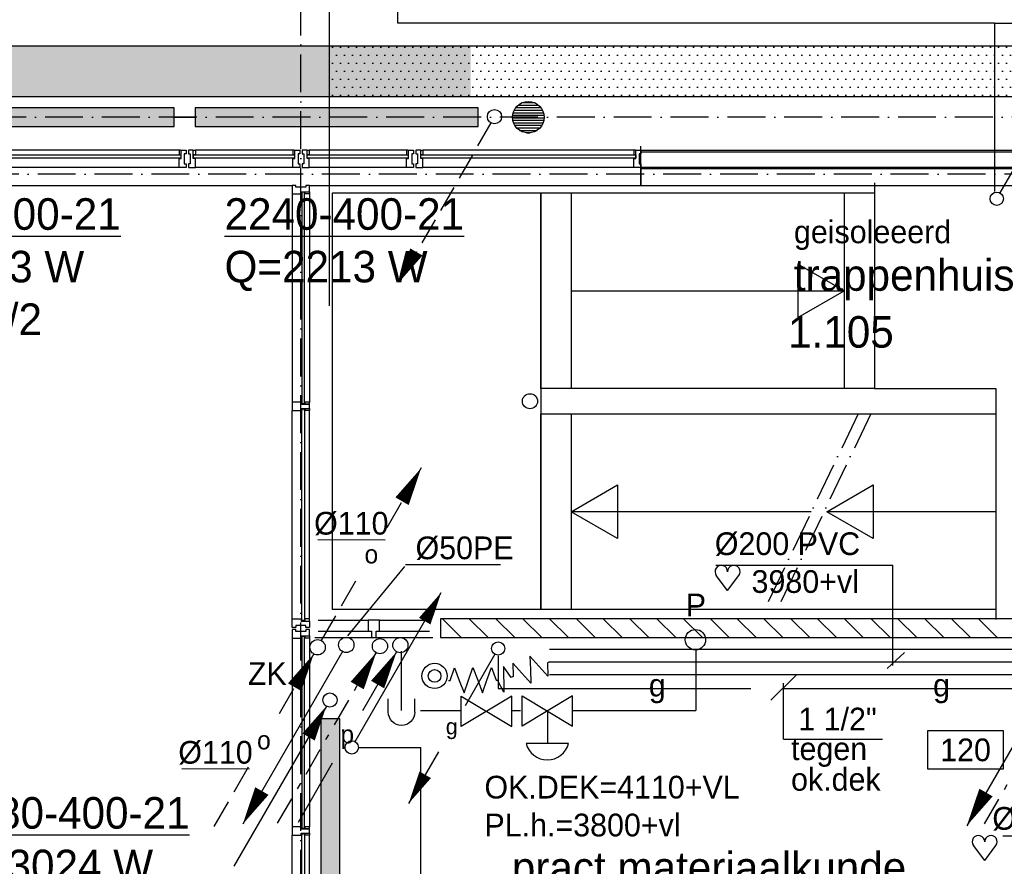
# Model space of a CAD drawing. Extents: x -41378 to 114803, y -24080 to 82188.
# Tile 48 of 137: x -2635 to 5158, y 39143 to 45850. Entities that reach past the tile are written whole.
import ezdxf
from ezdxf.enums import TextEntityAlignment as Align

# ---------------------------------------------------------------- set-up
doc = ezdxf.new("R2010")
doc.units = 0
doc.header["$LTSCALE"] = 50
for name, pattern in [('2322000', [45, 40, -5]), ('2322107', [2000, 1000, 1000]), ('2322134', [45, 40, -5]), ('CENTER2', [11.25, 7.5, -1.25, 1.25, -1.25]), ('CENTER4', [5, 3.125, -0.625, 0.625, -0.625]), ('DASHDOT', [9, 6, -1.5, 0, -1.5]), ('LURETOUR', [6, 4, -2])]:
    doc.linetypes.add(name, pattern=pattern)
doc.layers.get('0').update_dxf_attribs({"linetype": 'CONTINUOUS'})
for name, color, linetype in [('AL$2----_STEMPEL', 7, 'CONTINUOUS'), ('AL$7----_STRAMIEN', 1, 'DASHDOT'), ('AL21----_BUITENWAND', 4, 'CONTINUOUS'), ('AL22----_BINNENWAND', 7, 'CONTINUOUS'), ('AL24----_TRAPPEN', 7, 'CONTINUOUS'), ('AL28----_KONSTRUKTIE', 3, 'CONTINUOUS'), ('AL31----_BUITENKOZ', 7, 'CONTINUOUS'), ('AL32----_BINNENKOZ', 7, 'CONTINUOUS'), ('ALXAA---_GEWBETON', 12, 'CONTINUOUS'), ('ALXAB---_PREFABBETON', 1, 'CONTINUOUS'), ('ALXOU---_GLAS', 7, 'CONTINUOUS'), ('BOUW', 8, 'CONTINUOUS'), ('KABELGGOOT1', 8, 'CONTINUOUS'), ('WI561---', 1, 'CONTINUOUS'), ('WL$1----', 3, 'CONTINUOUS'), ('WL5233--', 4, 'CONTINUOUS'), ('WL524---', 4, 'CONTINUOUS'), ('WL531---', 4, 'CONTINUOUS'), ('WL541---', 4, 'CONTINUOUS'), ('WL561---', 4, 'CONTINUOUS'), ('WL561---_AANVOER', 4, 'CONTINUOUS'), ('WL561---_RETOUR', 4, 'CONTINUOUS'), ('WL570---', 3, 'CONTINUOUS'), ('WL570---_HARTLIJN', 7, 'CONTINUOUS'), ('WL570---_RETOUR', 3, 'CONTINUOUS'), ('WM541---', 1, 'CONTINUOUS'), ('WM570---', 1, 'CONTINUOUS')]:
    doc.layers.add(name, color=color, linetype=linetype)
doc.layers.get('0').freeze()
doc.styles.add('BURO-018', font='BUROFONT.shx', dxfattribs={"height": 90})
doc.styles.add('BURO-025', font='BUROFONT.shx', dxfattribs={"height": 250})
pattern_1 = [(0, (0, 200000), (31.75, 63.5), [0, -63.5])]

# ---------------------------------------------------------------- blocks, each defined once
blk = doc.blocks.new('2322401')
at = {"color": 0, "linetype": 'CONTINUOUS'}
for p, q in [((-0.5, 0.5, 1), (-0.5, 0.5)), ((-0.5, 0.5, 1), (-0.5, -0.5, 1)), ((0.5, 0.5, 1), (-0.5, 0.5, 1)), ((0.5, 0.5), (-0.5, 0.5)), ((-0.5, 0.5), (-0.5, -0.5)), ((0.5, 0.5, 1), (0.5, 0.5)), ((0.5, -0.5, 1), (0.5, 0.5, 1)), ((0.5, -0.5), (0.5, 0.5)), ((-0.5, -0.5, 1), (-0.5, -0.5)), ((-0.5, -0.5, 1), (0.5, -0.5, 1)), ((-0.5, -0.5), (0.5, -0.5)), ((0.5, -0.5, 1), (0.5, -0.5))]:
    blk.add_line(p, q, dxfattribs=at)
blk = doc.blocks.new('CVHATCH1')
at = {"color": 0, "linetype": 'CONTINUOUS'}
blk.add_solid([(-0.5, -0.5), (0.5, -0.5), (-0.5, 0.5), (0.5, 0.5)], dxfattribs=at)
blk = doc.blocks.new('LDV2121')
at = {"color": 0, "linetype": 'CONTINUOUS'}
blk.add_line((-0.25, -0.433), (-6.75, -11.691), dxfattribs=at)
blk.add_lwpolyline([(-6.75, -11.691, 0, 1, 0), (-5.5, -9.526, 1, 1, 0)], format="xyseb", dxfattribs=at)
blk.add_circle((0, 0), 0.5, dxfattribs=at)
blk = doc.blocks.new('LDV2108')
at = {"color": 0, "linetype": 'CONTINUOUS'}
for p, q in [((-0.25, -0.433), (-1.187, -2.057)), ((-1.562, -2.706), (-2.5, -4.33)), ((-2.875, -4.98), (-3.812, -6.603)), ((-4.187, -7.253), (-5.125, -8.877)), ((-5.5, -9.526), (-6.437, -11.15))]:
    blk.add_line(p, q, dxfattribs=at)
blk.add_lwpolyline([(-6.75, -11.691, 0, 1, 0), (-5.5, -9.526, 1, 1, 0)], format="xyseb", dxfattribs=at)
blk.add_circle((0, 0), 0.5, dxfattribs=at)
blk = doc.blocks.new('LDV4109')
at = {"color": 0, "linetype": 'CONTINUOUS'}
for p, q in [((-1.125, -1.949), (-0.25, -0.433)), ((-1.688, -2.923), (-1.5, -2.598)), ((-3, -5.196), (-2.063, -3.572)), ((-3.563, -6.17), (-3.375, -5.846)), ((-4.875, -8.444), (-3.938, -6.82)), ((-5.438, -9.418), (-5.25, -9.093)), ((-6.75, -11.691), (-5.813, -10.068))]:
    blk.add_line(p, q, dxfattribs=at)
blk.add_lwpolyline([(-0.25, -0.433, 0, 1, 0), (-1.5, -2.598, 1, 1, 0)], format="xyseb", dxfattribs=at)
blk.add_circle((0, 0), 0.5, dxfattribs=at)
blk = doc.blocks.new('LU-ORND')
at = {"color": 0, "linetype": 'CONTINUOUS'}
for p, q in [((-3, 1.5), (-3, -1.5)), ((3, 1.5), (-3, 1.5)), ((3, -1.5), (3, 1.5)), ((-3, -1.5), (3, -1.5))]:
    blk.add_line(p, q, dxfattribs=at)
blk = doc.blocks.new('*U91', base_point=(5641, 40045.5))
at = {"layer": 'WM570---', "linetype": 'CONTINUOUS'}
for p, q in [((5740.7, 40145.2), (5541.3, 39945.8)), ((5641, 39383), (5641, 40145.5)), ((5641, 39383), (5034.5, 39383))]:
    blk.add_line(p, q, dxfattribs=at)
at = {"layer": 'WM570---', "linetype": 'CONTINUOUS', "style": 'BURO-018'}
blk.add_text('%%c125', height=180, dxfattribs=at).set_placement((5541, 39433), align=Align.RIGHT)
blk = doc.blocks.new('LU-ORNAM-C8C810')
at = {"color": 0, "linetype": 'CONTINUOUS'}
for radius in [100, 50]:
    blk.add_circle((0, 0), radius, dxfattribs=at)
at = {"color": 0, "linetype": 'CONTINUOUS', "style": 'BURO-018', "flags": 1}
for tag, p in [('LU_ID', (0, 0)), ('LU_DEBIET', (0, -3)), ('LU_FABR', (0, -6)), ('LU_ARTNR', (0, -9))]:
    blk.add_attdef(tag, p, '', height=1.8, dxfattribs=at)
blk = doc.blocks.new('LDV1123')
at = {"color": 0, "linetype": 'CONTINUOUS'}
for p, q in [((6.75, 11.691), (5.812, 10.068)), ((5.437, 9.418), (4.5, 7.794)), ((1.562, 2.706), (2.5, 4.33)), ((0.25, 0.433), (1.187, 2.057))]:
    blk.add_line(p, q, dxfattribs=at)
blk.add_lwpolyline([(6.75, 11.691, 0, 1, 0), (5.5, 9.526, 1, 1, 0)], format="xyseb", dxfattribs=at)
blk.add_circle((0, 0), 0.5, dxfattribs=at)
at = {"color": 0, "linetype": 'CONTINUOUS', "style": 'BURO-018'}
blk.add_attdef('LD_TEXT1', text='', height=1.8, dxfattribs=at).set_placement((3.5, 6.062), align=Align.MIDDLE)
blk = doc.blocks.new('LDV4123')
at = {"color": 0, "linetype": 'CONTINUOUS'}
for p, q in [((-0.25, -0.433), (-1.187, -2.057)), ((-1.562, -2.706), (-2.5, -4.33)), ((-5.437, -9.418), (-4.5, -7.794)), ((-6.75, -11.691), (-5.812, -10.068))]:
    blk.add_line(p, q, dxfattribs=at)
blk.add_lwpolyline([(-0.25, -0.433, 0, 1, 0), (-1.5, -2.598, 1, 1, 0)], format="xyseb", dxfattribs=at)
blk.add_circle((0, 0), 0.5, dxfattribs=at)
at = {"color": 0, "linetype": 'CONTINUOUS', "style": 'BURO-018'}
blk.add_attdef('LD_TEXT1', text='', height=1.8, dxfattribs=at).set_placement((-3.5, -6.062), align=Align.MIDDLE)
blk = doc.blocks.new('LDV1107')
at = {"color": 0, "linetype": 'CONTINUOUS'}
blk.add_line((0.25, 0.433), (6.75, 11.691), dxfattribs=at)
blk.add_lwpolyline([(6.75, 11.691, 0, 1, 0), (5.5, 9.526, 1, 1, 0)], format="xyseb", dxfattribs=at)
blk.add_circle((0, 0), 0.5, dxfattribs=at)
blk = doc.blocks.new('LDV2')
at = {"color": 0, "linetype": 'CONTINUOUS'}
for p, q in [((-0.25, -0.433), (-2.5, -4.33)), ((-4.5, -7.794), (-6.75, -11.691))]:
    blk.add_line(p, q, dxfattribs=at)
blk.add_lwpolyline([(-6.75, -11.691, 0, 1, 0), (-5.5, -9.526, 1, 1, 0)], format="xyseb", dxfattribs=at)
blk.add_circle((0, 0), 0.5, dxfattribs=at)
at = {"color": 0, "linetype": 'CONTINUOUS', "style": 'BURO-018'}
blk.add_attdef('LD_TEXT1', text='', height=1.8, dxfattribs=at).set_placement((-3.5, -6.062), align=Align.MIDDLE)
blk = doc.blocks.new('LU-1D-K-C8')
at = {"color": 0, "linetype": 'CONTINUOUS'}
for p, q in [((-0.5, 100), (0.5, 100)), ((-0.5, -100), (0.5, -100))]:
    blk.add_line(p, q, dxfattribs=at)
at = {"layer": 'WL570---_HARTLIJN', "linetype": 'CENTER2'}
blk.add_line((-0.5, 0), (0.5, 0), dxfattribs=at)
blk = doc.blocks.new('LU-1D-BF--1-C81512C')
at = {"color": 0, "linetype": 'CONTINUOUS'}
for p, q in [((-32.1, -101.4), (42.9, 87.7)), ((42.9, 87.7), (51.9, -19.9)), ((-55.6, 0), (-32.1, -101.4))]:
    blk.add_line(p, q, dxfattribs=at)
blk = doc.blocks.new('LU-1D-F-C8148')
at = {"color": 0, "linetype": 'CONTINUOUS'}
for p, q in [((-145.6, 0), (-109.2, 100)), ((-109.2, 100), (-72.8, 0)), ((0, 0), (36.4, 100)), ((36.4, 100), (72.8, 0)), ((-164.2, 0), (-145.6, 0)), ((-72.8, 0), (-36.4, -100)), ((-36.4, -100), (0, 0)), ((72.8, 0), (109.2, -100)), ((109.2, -100), (145.6, 0)), ((145.6, 0), (164.2, 0))]:
    blk.add_line(p, q, dxfattribs=at)
blk = doc.blocks.new('LU-1D-F-C8183')
at = {"color": 0, "linetype": 'CONTINUOUS'}
for p, q in [((-182, 0), (-145.6, 100)), ((-145.6, 100), (-109.2, 0)), ((-36.4, 0), (0, 100)), ((0, 100), (36.4, 0)), ((109.2, 0), (145.6, 100)), ((145.6, 100), (182, 0)), ((-193.8, 0), (-182, 0)), ((-109.2, 0), (-72.8, -100)), ((-72.8, -100), (-36.4, 0)), ((36.4, 0), (72.8, -100)), ((72.8, -100), (109.2, 0)), ((182, 0), (193.8, 0))]:
    blk.add_line(p, q, dxfattribs=at)
blk = doc.blocks.new('3048301')
at = {"color": 0, "linetype": 'CONTINUOUS'}
for p, q in [((-2.5, 1.5), (2.5, -1.5)), ((-2.5, -1.5), (-2.5, 1.5)), ((2.5, 1.5), (-2.5, -1.5)), ((2.5, -1.5), (2.5, 1.5))]:
    blk.add_line(p, q, dxfattribs=at)
at = {"color": 0, "linetype": 'CONTINUOUS', "style": 'BURO-018', "flags": 1}
blk.add_attdef('CV_MATCODE', (0, 0), '', height=1.8, dxfattribs=at)
blk = doc.blocks.new('LDS')
at = {"color": 0, "linetype": 'CONTINUOUS'}
for p, q in [((0, 1), (1, 1)), ((0, -1), (1, -1))]:
    blk.add_line(p, q, dxfattribs=at)
blk.add_arc((0, 0), 1, 90, 270, dxfattribs=at)
blk = doc.blocks.new('LDV4')
at = {"color": 0, "linetype": 'CONTINUOUS'}
for p, q in [((-0.25, -0.433), (-2.5, -4.33)), ((-4.5, -7.794), (-6.75, -11.691))]:
    blk.add_line(p, q, dxfattribs=at)
blk.add_lwpolyline([(-0.25, -0.433, 0, 1, 0), (-1.5, -2.598, 1, 1, 0)], format="xyseb", dxfattribs=at)
blk.add_circle((0, 0), 0.5, dxfattribs=at)
at = {"color": 0, "linetype": 'CONTINUOUS', "style": 'BURO-018'}
blk.add_attdef('LD_TEXT1', text='', height=1.8, dxfattribs=at).set_placement((-3.5, -6.062), align=Align.MIDDLE)
blk = doc.blocks.new('CVRINFO2')
at = {"color": 0, "linetype": 'CONTINUOUS', "style": 'BURO-025'}
for tag, p in [('CV_TEXT125', (0, 0)), ('CV_TEXT225', (0, -4.167)), ('CV_TEXT325', (0, -8.333)), ('CV_TEXT425', (0, -12.5))]:
    blk.add_attdef(tag, p, '', height=2.5, dxfattribs=at)
blk = doc.blocks.new('LDV4107')
at = {"color": 0, "linetype": 'CONTINUOUS'}
blk.add_line((-0.25, -0.433), (-6.75, -11.691), dxfattribs=at)
blk.add_lwpolyline([(-0.25, -0.433, 0, 1, 0), (-1.5, -2.598, 1, 1, 0)], format="xyseb", dxfattribs=at)
blk.add_circle((0, 0), 0.5, dxfattribs=at)
blk = doc.blocks.new('HART')
at = {"color": 1}
for q in [(-39.7, 52.4), (39.7, 52.4)]:
    blk.add_line((0, 0), q, dxfattribs=at)
for centre, start, end in [((-22.1, 65.7), 0, 217.1867), ((22.1, 65.7), 322.8133, 180)]:
    blk.add_arc(centre, 22.1, start, end, dxfattribs=at)
blk = doc.blocks.new('2322134-8')
at = {"layer": 'WM541---', "color": 0, "linetype": '2322134', "style": 'BURO-018'}
for p in [(2411.7, 40551), (4661.7, 40551)]:
    blk.add_text('g', height=180, rotation=360, dxfattribs=at).set_placement(p, align=Align.MIDDLE)

msp = doc.modelspace()

# ---------------------------------------------------------------- hatches: boundary and pattern name
at = {"layer": 'KABELGGOOT1'}
h = msp.add_hatch(dxfattribs=at)
h.set_pattern_fill('DOTS', color=256, scale=40, style=0)
h.set_pattern_definition([(0, (1120.74, 200000), (31.75, 63.5), [0, -63.5])])
h.paths.add_polyline_path([(-9598.9, 46603.8), (-9998.9, 46603.8), (-9998.9, 45715), (-10073.9, 45640), (-17507.6, 45640), (-17507.6, 45240), (934.5, 45240), (934.5, 45640), (-9523.9, 45640), (-9598.9, 45718.3)])
h = msp.add_hatch(dxfattribs=at)
h.set_pattern_fill('DOTS', color=256, scale=40, style=0)
h.set_pattern_definition(pattern_1)
h.paths.add_polyline_path([(-186.2, 45640), (-186.2, 45240), (3474.6, 45240), (3474.6, 45640)])
h = msp.add_hatch(dxfattribs=at)
h.set_pattern_fill('DOTS', color=256, scale=40, style=0)
h.set_pattern_definition(pattern_1)
h.paths.add_polyline_path([(6174.3, 45640), (3474.6, 45640), (3474.6, 45240), (6174.3, 45240)])

# ---------------------------------------------------------------- linework, layer by layer
at = {"layer": 'AL$2----_STEMPEL', "color": 8}
for p, q in [((-449.5, 42820.3), (-479, 42820.3)), ((-479, 42820.3), (-479, 42753.3)), ((-407, 42820.3), (-449.5, 42820.3)), ((-407, 42803.3), (-407, 42820.3)), ((-378, 42803.3), (-407, 42803.3)), ((-340, 42803.3), (-378, 42803.3)), ((-340, 42770.3), (-340, 42803.3)), ((-479, 42753.3), (-407, 42753.3)), ((-407, 42753.3), (-407, 42770.3)), ((-407, 42770.3), (-340, 42770.3)), ((-449.5, 39456.3), (-479, 39456.3)), ((-479, 39456.3), (-479, 39389.3)), ((-407, 39456.3), (-449.5, 39456.3)), ((-407, 39439.3), (-407, 39456.3)), ((-378, 39439.3), (-407, 39439.3)), ((-340, 39439.3), (-378, 39439.3)), ((-340, 39406.3), (-340, 39439.3)), ((-479, 39389.3), (-407, 39389.3)), ((-407, 39389.3), (-407, 39406.3)), ((-407, 39406.3), (-340, 39406.3))]:
    msp.add_line(p, q, dxfattribs=at)
at = {"layer": 'AL$7----_STRAMIEN', "color": 1}
for p, q in [((-409, 10167.3), (-409, 80064.7)), ((112191.2, 45077.3), (-30903.4, 45077.3)), ((112582.7, 44627.3), (-30110.1, 44627.3))]:
    msp.add_line(p, q, dxfattribs=at)
at = {"layer": 'AL21----_BUITENWAND', "color": 8}
for p, q in [((2282, 44537.3), (2282, 44847.3)), ((-26149, 44537.3), (-478.5, 44537.3)), ((-339.5, 44537.3), (2282, 44537.3))]:
    msp.add_line(p, q, dxfattribs=at)
at = {"layer": 'AL22----_BINNENWAND', "color": 8}
for p, q in [((2282, 44817.3), (5891, 44817.3)), ((2282, 44667.3), (2282, 44817.3)), ((2282, 44697.3), (2282, 44537.3)), ((5891, 44667.3), (2282, 44667.3)), ((2282, 44537.3), (7077, 44537.3))]:
    msp.add_line(p, q, dxfattribs=at)
at = {"layer": 'AL22----_BINNENWAND', "color": 8, "linetype": 'CONTINUOUS'}
for p, q in [((2282, 44802.3), (5891, 44802.3)), ((2282, 44682.3), (5891, 44682.3))]:
    msp.add_line(p, q, dxfattribs=at)
at = {"layer": 'AL24----_TRAPPEN', "color": 8}
for p, q in [((4131, 44557.3), (4131, 42927.3)), ((-159, 41177.3), (-159, 44477.3)), ((-159, 44477.3), (1491, 44477.3)), ((1491, 44477.3), (1491, 41177.3)), ((1491, 44477.3), (4131, 44477.3)), ((1491, 42927.3), (1491, 44477.3)), ((1731, 44477.3), (1731, 42927.3)), ((3891, 44477.3), (3891, 42927.3)), ((4131, 44477.3), (4131, 42927.3)), ((3891, 43702.3), (3524.5, 43914)), ((3524.5, 43914), (3524.5, 43490.7)), ((1731, 43702.3), (3891, 43702.3)), ((3524.5, 43490.7), (3891, 43702.3)), ((4131, 42927.3), (1491, 42927.3)), ((4131, 42927.3), (5091, 42927.3)), ((5091, 42927.3), (5091, 41097.3)), ((1491, 42727.3), (5091, 42727.3)), ((1491, 41177.3), (1491, 42727.3)), ((1731, 42727.3), (1731, 41177.3)), ((5091, 42727.3), (5091, 41177.3)), ((1731, 41952.3), (2097.5, 42164)), ((2097.5, 42164), (2097.5, 41740.7)), ((3754, 41952.3), (4120.5, 42164)), ((4120.5, 42164), (4120.5, 41740.7)), ((3630.7, 41952.3), (1731, 41952.3)), ((2097.5, 41740.7), (1731, 41952.3)), ((5091, 41952.3), (3754, 41952.3)), ((4120.5, 41740.7), (3754, 41952.3)), ((1491, 41177.3), (-159, 41177.3)), ((5091, 41177.3), (1491, 41177.3))]:
    msp.add_line(p, q, dxfattribs=at)
at = {"layer": 'AL24----_TRAPPEN', "color": 8, "linetype": 'DASHDOT'}
for p, q in [((4000.7, 42727.3), (3260.7, 41177.3)), ((4100.7, 42727.3), (3360.7, 41177.3))]:
    msp.add_line(p, q, dxfattribs=at)
at = {"layer": 'AL24----_TRAPPEN', "color": 8}
msp.add_circle((1404, 42827.3), 60, dxfattribs=at)
at = {"layer": 'AL28----_KONSTRUKTIE', "color": 8}
for p, q in [((694.5, 41104.6), (694.5, 40954.6)), ((5665, 41104.6), (694.5, 41104.6)), ((694.5, 40954.6), (5665, 40954.6))]:
    msp.add_line(p, q, dxfattribs=at)
msp.add_circle((1391, 45077.3), 125, dxfattribs=at)
at = {"layer": 'AL31----_BUITENKOZ', "color": 8}
for p, q in [((-1374, 44817.3), (-3044, 44817.3)), ((-474, 44817.3), (-1244, 44817.3)), ((426, 44817.3), (-344, 44817.3)), ((2226, 44817.3), (556, 44817.3)), ((-1374, 44678.3), (-3044, 44678.3)), ((-474, 44678.3), (-1244, 44678.3)), ((426, 44678.3), (-344, 44678.3)), ((2226, 44678.3), (556, 44678.3)), ((-449.5, 44537.3), (-479, 44537.3)), ((-479, 44537.3), (-479, 44470.3)), ((-449.5, 44523.3), (-449.5, 44537.3)), ((-369.5, 44523.3), (-449.5, 44523.3)), ((-340, 44537.3), (-369.5, 44537.3)), ((-369.5, 44537.3), (-369.5, 44523.3)), ((-340, 44487.3), (-340, 44537.3)), ((-479, 44470.3), (-479, 42820.3)), ((-479, 44470.3), (-407, 44470.3)), ((-407, 44470.3), (-407, 44487.3)), ((-407, 44487.3), (-340, 44487.3)), ((-407, 44470.3), (-407, 44487.3)), ((-407, 44487.3), (-378, 44487.3)), ((-403, 44470.3), (-407, 44470.3)), ((-382, 44483.3), (-403, 44483.3)), ((-403, 44483.3), (-403, 44470.3)), ((-382, 44470.3), (-382, 44483.3)), ((-378, 44470.3), (-382, 44470.3)), ((-378, 44487.3), (-340, 44487.3)), ((-378, 44470.3), (-378, 44487.3)), ((-378, 44487.3), (-378, 44470.3)), ((-340, 44470.3), (-378, 44470.3)), ((-340, 44487.3), (-340, 44470.3)), ((-340, 44470.3), (-340, 42820.3)), ((-403, 42820.3), (-407, 42820.3)), ((-407, 42820.3), (-407, 42803.3)), ((-407, 42803.3), (-378, 42803.3)), ((-403, 42807.3), (-403, 42820.3)), ((-382, 42807.3), (-403, 42807.3)), ((-378, 42820.3), (-382, 42820.3)), ((-382, 42820.3), (-382, 42807.3)), ((-340, 42820.3), (-378, 42820.3)), ((-378, 42820.3), (-378, 42803.3)), ((-378, 42803.3), (-378, 42820.3)), ((-378, 42803.3), (-340, 42803.3)), ((-340, 42803.3), (-340, 42820.3)), ((-479, 41103.3), (-479, 42753.3)), ((-407, 42753.3), (-407, 42770.3)), ((-407, 42770.3), (-378, 42770.3)), ((-403, 42753.3), (-407, 42753.3)), ((-382, 42766.3), (-403, 42766.3)), ((-403, 42766.3), (-403, 42753.3)), ((-382, 42753.3), (-382, 42766.3)), ((-378, 42753.3), (-382, 42753.3)), ((-378, 42770.3), (-340, 42770.3)), ((-378, 42753.3), (-378, 42770.3)), ((-378, 42770.3), (-378, 42753.3)), ((-340, 42753.3), (-378, 42753.3)), ((-340, 42770.3), (-340, 42753.3)), ((-340, 41103.3), (-340, 42753.3)), ((-479, 41036.3), (-479, 41103.3)), ((-479, 41103.3), (-407, 41103.3)), ((-407, 41103.3), (-407, 41086.3)), ((-403, 41103.3), (-407, 41103.3)), ((-407, 41103.3), (-407, 41086.3)), ((-407, 41086.3), (-340, 41086.3)), ((-407, 41086.3), (-378, 41086.3)), ((-403, 41090.3), (-403, 41103.3)), ((-382, 41090.3), (-403, 41090.3)), ((-378, 41103.3), (-382, 41103.3)), ((-382, 41103.3), (-382, 41090.3)), ((-340, 41103.3), (-378, 41103.3)), ((-378, 41103.3), (-378, 41086.3)), ((-378, 41086.3), (-378, 41103.3)), ((-378, 41086.3), (-340, 41086.3)), ((-340, 41086.3), (-340, 41103.3)), ((-340, 41086.3), (-340, 41036.3)), ((-449.5, 41036.3), (-479, 41036.3)), ((-449.5, 41018.3), (-479, 41018.3)), ((-479, 41018.3), (-479, 40951.3)), ((-369.5, 41050.3), (-449.5, 41050.3)), ((-449.5, 41050.3), (-449.5, 41036.3)), ((-449.5, 41004.3), (-449.5, 41018.3)), ((-369.5, 41004.3), (-449.5, 41004.3)), ((-369.5, 41036.3), (-369.5, 41050.3)), ((-340, 41036.3), (-369.5, 41036.3)), ((-340, 41018.3), (-369.5, 41018.3)), ((-369.5, 41018.3), (-369.5, 41004.3)), ((-340, 40968.3), (-340, 41018.3)), ((-479, 40951.3), (-479, 39456.3)), ((-479, 40951.3), (-407, 40951.3)), ((-407, 40951.3), (-407, 40968.3)), ((-407, 40968.3), (-340, 40968.3)), ((-407, 40951.3), (-407, 40968.3)), ((-407, 40968.3), (-378, 40968.3)), ((-403, 40951.3), (-407, 40951.3)), ((-382, 40964.3), (-403, 40964.3)), ((-403, 40964.3), (-403, 40951.3)), ((-382, 40951.3), (-382, 40964.3)), ((-378, 40951.3), (-382, 40951.3)), ((-378, 40968.3), (-340, 40968.3)), ((-378, 40951.3), (-378, 40968.3)), ((-378, 40968.3), (-378, 40951.3)), ((-340, 40951.3), (-378, 40951.3)), ((-340, 40968.3), (-340, 40951.3)), ((-340, 40951.3), (-340, 39456.3)), ((-403, 39456.3), (-407, 39456.3)), ((-407, 39456.3), (-407, 39439.3)), ((-407, 39439.3), (-378, 39439.3)), ((-403, 39443.3), (-403, 39456.3)), ((-382, 39443.3), (-403, 39443.3)), ((-378, 39456.3), (-382, 39456.3)), ((-382, 39456.3), (-382, 39443.3)), ((-340, 39456.3), (-378, 39456.3)), ((-378, 39456.3), (-378, 39439.3)), ((-378, 39439.3), (-378, 39456.3)), ((-378, 39439.3), (-340, 39439.3)), ((-340, 39439.3), (-340, 39456.3)), ((-479, 37894.3), (-479, 39389.3)), ((-407, 39389.3), (-407, 39406.3)), ((-407, 39406.3), (-378, 39406.3)), ((-403, 39389.3), (-407, 39389.3)), ((-382, 39402.3), (-403, 39402.3)), ((-403, 39402.3), (-403, 39389.3)), ((-382, 39389.3), (-382, 39402.3)), ((-378, 39389.3), (-382, 39389.3)), ((-378, 39406.3), (-340, 39406.3)), ((-378, 39389.3), (-378, 39406.3)), ((-378, 39406.3), (-378, 39389.3)), ((-340, 39389.3), (-378, 39389.3)), ((-340, 39406.3), (-340, 39389.3)), ((-340, 37894.3), (-340, 39389.3))]:
    msp.add_line(p, q, dxfattribs=at)
at = {"layer": 'AL31----_BUITENKOZ', "color": 8, "linetype": 'CONTINUOUS'}
for p, q in [((-1362, 44817.3), (-1374, 44817.3)), ((-1374, 44817.3), (-1374, 44780.3)), ((-1362, 44812.3), (-1362, 44817.3)), ((-1357, 44817.3), (-1318, 44817.3)), ((-1357, 44750.3), (-1357, 44817.3)), ((-1318, 44817.3), (-1318, 44811.3)), ((-1261, 44817.3), (-1300, 44817.3)), ((-1300, 44817.3), (-1300, 44811.3)), ((-1261, 44750.3), (-1261, 44817.3)), ((-1256, 44812.3), (-1256, 44817.3)), ((-1256, 44817.3), (-1244, 44817.3)), ((-1244, 44817.3), (-1244, 44780.3)), ((-462, 44817.3), (-474, 44817.3)), ((-474, 44817.3), (-474, 44780.3)), ((-462, 44812.3), (-462, 44817.3)), ((-457, 44817.3), (-418, 44817.3)), ((-457, 44750.3), (-457, 44817.3)), ((-418, 44817.3), (-418, 44811.3)), ((-361, 44817.3), (-400, 44817.3)), ((-400, 44817.3), (-400, 44811.3)), ((-361, 44750.3), (-361, 44817.3)), ((-356, 44812.3), (-356, 44817.3)), ((-356, 44817.3), (-344, 44817.3)), ((-344, 44817.3), (-344, 44780.3)), ((438, 44817.3), (426, 44817.3)), ((426, 44817.3), (426, 44780.3)), ((438, 44812.3), (438, 44817.3)), ((443, 44817.3), (482, 44817.3)), ((443, 44750.3), (443, 44817.3)), ((482, 44817.3), (482, 44811.3)), ((539, 44817.3), (500, 44817.3)), ((500, 44817.3), (500, 44811.3)), ((539, 44750.3), (539, 44817.3)), ((544, 44812.3), (544, 44817.3)), ((544, 44817.3), (556, 44817.3)), ((556, 44817.3), (556, 44780.3)), ((2238, 44817.3), (2226, 44817.3)), ((2226, 44817.3), (2226, 44780.3)), ((2238, 44812.3), (2238, 44817.3)), ((2243, 44817.3), (2282, 44817.3)), ((2243, 44750.3), (2243, 44817.3)), ((2282, 44817.3), (2282, 44811.3)), ((-1374, 44780.3), (-1357, 44780.3)), ((-1374, 44697.3), (-1374, 44750.3)), ((-1374, 44750.3), (-1357, 44750.3)), ((-1357, 44812.3), (-1362, 44812.3)), ((-1357, 44780.3), (-1357, 44812.3)), ((-1318, 44787.3), (-1332, 44787.3)), ((-1332, 44787.3), (-1332, 44707.3)), ((-1318, 44811.3), (-1318, 44797.3)), ((-1318, 44797.3), (-1318, 44797.3)), ((-1318, 44797.3), (-1318, 44787.3)), ((-1300, 44811.3), (-1300, 44797.3)), ((-1300, 44797.3), (-1300, 44797.3)), ((-1300, 44797.3), (-1300, 44787.3)), ((-1300, 44787.3), (-1286, 44787.3)), ((-1286, 44787.3), (-1286, 44707.3)), ((-1261, 44780.3), (-1261, 44812.3)), ((-1261, 44812.3), (-1256, 44812.3)), ((-1244, 44780.3), (-1261, 44780.3)), ((-1244, 44750.3), (-1261, 44750.3)), ((-1244, 44697.3), (-1244, 44750.3)), ((-474, 44780.3), (-457, 44780.3)), ((-474, 44697.3), (-474, 44750.3)), ((-474, 44750.3), (-457, 44750.3)), ((-457, 44812.3), (-462, 44812.3)), ((-457, 44780.3), (-457, 44812.3)), ((-418, 44787.3), (-432, 44787.3)), ((-432, 44787.3), (-432, 44707.3)), ((-418, 44811.3), (-418, 44797.3)), ((-418, 44797.3), (-418, 44797.3)), ((-418, 44797.3), (-418, 44787.3)), ((-400, 44811.3), (-400, 44797.3)), ((-400, 44797.3), (-400, 44797.3)), ((-400, 44797.3), (-400, 44787.3)), ((-400, 44787.3), (-386, 44787.3)), ((-386, 44787.3), (-386, 44707.3)), ((-361, 44780.3), (-361, 44812.3)), ((-361, 44812.3), (-356, 44812.3)), ((-344, 44780.3), (-361, 44780.3)), ((-344, 44750.3), (-361, 44750.3)), ((-344, 44697.3), (-344, 44750.3)), ((426, 44780.3), (443, 44780.3)), ((426, 44697.3), (426, 44750.3)), ((426, 44750.3), (443, 44750.3)), ((443, 44812.3), (438, 44812.3)), ((443, 44780.3), (443, 44812.3)), ((482, 44787.3), (468, 44787.3)), ((468, 44787.3), (468, 44707.3)), ((482, 44811.3), (482, 44797.3)), ((482, 44797.3), (482, 44797.3)), ((482, 44797.3), (482, 44787.3)), ((500, 44811.3), (500, 44797.3)), ((500, 44797.3), (500, 44797.3)), ((500, 44797.3), (500, 44787.3)), ((500, 44787.3), (514, 44787.3)), ((514, 44787.3), (514, 44707.3)), ((539, 44780.3), (539, 44812.3)), ((539, 44812.3), (544, 44812.3)), ((556, 44780.3), (539, 44780.3)), ((556, 44750.3), (539, 44750.3)), ((556, 44697.3), (556, 44750.3)), ((2226, 44780.3), (2243, 44780.3)), ((2226, 44697.3), (2226, 44750.3)), ((2226, 44750.3), (2243, 44750.3)), ((2243, 44812.3), (2238, 44812.3)), ((2243, 44780.3), (2243, 44812.3)), ((2282, 44787.3), (2268, 44787.3)), ((2268, 44787.3), (2268, 44707.3)), ((2282, 44811.3), (2282, 44797.3)), ((2282, 44797.3), (2282, 44797.3)), ((2282, 44797.3), (2282, 44787.3)), ((-1374, 44689.3), (-1374, 44697.3)), ((-1374, 44685.3), (-1374, 44689.3)), ((-1374, 44678.3), (-1374, 44685.3)), ((-1336.9, 44678.3), (-1374, 44678.3)), ((-1318, 44678.3), (-1336.9, 44678.3)), ((-1332, 44707.3), (-1318, 44707.3)), ((-1318, 44707.3), (-1318, 44697.8)), ((-1318, 44697.8), (-1318, 44697.8)), ((-1318, 44697.8), (-1318, 44684.3)), ((-1318, 44684.3), (-1318, 44678.3)), ((-1286, 44707.3), (-1300, 44707.3)), ((-1300, 44707.3), (-1300, 44698.3)), ((-1300, 44698.3), (-1300, 44698.3)), ((-1300, 44698.3), (-1300, 44684.3)), ((-1300, 44684.3), (-1300, 44678.3)), ((-1300, 44678.3), (-1281.1, 44678.3)), ((-1281.1, 44678.3), (-1244, 44678.3)), ((-1244, 44689.3), (-1244, 44697.3)), ((-1244, 44685.3), (-1244, 44689.3)), ((-1244, 44678.3), (-1244, 44685.3)), ((-474, 44689.3), (-474, 44697.3)), ((-474, 44685.3), (-474, 44689.3)), ((-474, 44678.3), (-474, 44685.3)), ((-436.9, 44678.3), (-474, 44678.3)), ((-418, 44678.3), (-436.9, 44678.3)), ((-432, 44707.3), (-418, 44707.3)), ((-418, 44707.3), (-418, 44697.8)), ((-418, 44697.8), (-418, 44697.8)), ((-418, 44697.8), (-418, 44684.3)), ((-418, 44684.3), (-418, 44678.3)), ((-386, 44707.3), (-400, 44707.3)), ((-400, 44707.3), (-400, 44698.3)), ((-400, 44698.3), (-400, 44698.3)), ((-400, 44698.3), (-400, 44684.3)), ((-400, 44684.3), (-400, 44678.3)), ((-400, 44678.3), (-381.1, 44678.3)), ((-381.1, 44678.3), (-344, 44678.3)), ((-344, 44689.3), (-344, 44697.3)), ((-344, 44685.3), (-344, 44689.3)), ((-344, 44678.3), (-344, 44685.3)), ((426, 44689.3), (426, 44697.3)), ((426, 44685.3), (426, 44689.3)), ((426, 44678.3), (426, 44685.3)), ((463.1, 44678.3), (426, 44678.3)), ((482, 44678.3), (463.1, 44678.3)), ((468, 44707.3), (482, 44707.3)), ((482, 44707.3), (482, 44698.3)), ((482, 44698.3), (482, 44698.3)), ((482, 44698.3), (482, 44684.3)), ((482, 44684.3), (482, 44678.3)), ((514, 44707.3), (500, 44707.3)), ((500, 44707.3), (500, 44698.3)), ((500, 44698.3), (500, 44698.3)), ((500, 44698.3), (500, 44684.3)), ((500, 44684.3), (500, 44678.3)), ((500, 44678.3), (518.9, 44678.3)), ((518.9, 44678.3), (556, 44678.3)), ((556, 44689.3), (556, 44697.3)), ((556, 44685.3), (556, 44689.3)), ((556, 44678.3), (556, 44685.3)), ((2226, 44689.3), (2226, 44697.3)), ((2226, 44685.3), (2226, 44689.3)), ((2226, 44678.3), (2226, 44685.3)), ((2263.1, 44678.3), (2226, 44678.3)), ((2282, 44678.3), (2263.1, 44678.3)), ((2268, 44707.3), (2282, 44707.3)), ((2282, 44707.3), (2282, 44697.8)), ((2282, 44697.8), (2282, 44697.8)), ((2282, 44697.8), (2282, 44684.3)), ((2282, 44684.3), (2282, 44678.3))]:
    msp.add_line(p, q, dxfattribs=at)
at = {"layer": 'AL32----_BINNENKOZ', "color": 8}
for p, q in [((-272.5, 41093.6), (122.5, 41093.6)), ((212.5, 41093.6), (607.5, 41093.6)), ((-272.5, 41005.6), (122.5, 41005.6)), ((212.5, 41005.6), (607.5, 41005.6))]:
    msp.add_line(p, q, dxfattribs=at)
at = {"layer": 'AL32----_BINNENKOZ', "color": 8, "linetype": 'CONTINUOUS'}
for p, q in [((212.5, 41093.6), (122.5, 41093.6)), ((122.5, 41093.6), (122.5, 41005.6)), ((212.5, 41005.6), (212.5, 41093.6)), ((122.5, 41005.6), (149.5, 41005.6)), ((149.5, 41005.6), (149.5, 40954.6)), ((185.5, 40954.6), (185.5, 41005.6)), ((185.5, 41005.6), (212.5, 41005.6)), ((-299.5, 40954.6), (634.5, 40954.6)), ((149.5, 40954.6), (185.5, 40954.6))]:
    msp.add_line(p, q, dxfattribs=at)
at = {"layer": 'ALXAA---_GEWBETON', "color": 8}
for p, q in [((1279.1, 45133), (1502.9, 45133)), ((1291.5, 45153), (1490.5, 45153)), ((1310.6, 45173), (1471.4, 45173)), ((1343.7, 45193), (1438.3, 45193)), ((1266.1, 45073), (1515.9, 45073)), ((1267, 45093), (1515, 45093)), ((1268.4, 45053), (1513.6, 45053)), ((1271.2, 45113), (1510.8, 45113)), ((1274.1, 45033), (1507.9, 45033)), ((1283.8, 45013), (1498.2, 45013)), ((1298.7, 44993), (1483.3, 44993)), ((1322.1, 44973), (1459.9, 44973)), ((1377.7, 44953), (1404.3, 44953))]:
    msp.add_line(p, q, dxfattribs=at)
at = {"layer": 'ALXAB---_PREFABBETON', "color": 8}
for p, q in [((710.5, 41104.6), (860.5, 40954.6)), ((922.6, 41104.6), (1072.6, 40954.6)), ((1134.7, 41104.6), (1284.7, 40954.6)), ((1346.9, 41104.6), (1496.9, 40954.6)), ((1559, 41104.6), (1709, 40954.6)), ((1771.1, 41104.6), (1921.1, 40954.6)), ((1983.3, 41104.6), (2133.3, 40954.6)), ((2195.4, 41104.6), (2345.4, 40954.6)), ((2407.5, 41104.6), (2557.5, 40954.6)), ((2619.6, 41104.6), (2769.6, 40954.6)), ((2831.8, 41104.6), (2981.8, 40954.6)), ((3043.9, 41104.6), (3193.9, 40954.6)), ((3256, 41104.6), (3406, 40954.6)), ((3468.2, 41104.6), (3618.2, 40954.6)), ((3680.3, 41104.6), (3830.3, 40954.6)), ((3892.4, 41104.6), (4042.4, 40954.6)), ((4104.6, 41104.6), (4254.6, 40954.6)), ((4316.7, 41104.6), (4466.7, 40954.6)), ((4528.8, 41104.6), (4678.8, 40954.6)), ((4741, 41104.6), (4891, 40954.6)), ((4953.1, 41104.6), (5103.1, 40954.6))]:
    msp.add_line(p, q, dxfattribs=at)
at = {"layer": 'ALXOU---_GLAS', "color": 8}
for p, q in [((-3059, 44778.3), (-1359, 44778.3)), ((-1359, 44752.3), (-3059, 44752.3)), ((-1359, 44778.3), (-1359, 44752.3)), ((-1259, 44752.3), (-1259, 44778.3)), ((-1259, 44778.3), (-459, 44778.3)), ((-459, 44752.3), (-1259, 44752.3)), ((-459, 44778.3), (-459, 44752.3)), ((-359, 44752.3), (-359, 44778.3)), ((-359, 44778.3), (441, 44778.3)), ((441, 44752.3), (-359, 44752.3)), ((441, 44778.3), (441, 44752.3)), ((541, 44752.3), (541, 44778.3)), ((541, 44778.3), (2241, 44778.3)), ((2241, 44752.3), (541, 44752.3)), ((2241, 44778.3), (2241, 44752.3)), ((-382, 44483.3), (-403, 44483.3)), ((-403, 44483.3), (-403, 42807.3)), ((-382, 42807.3), (-382, 44483.3)), ((-403, 42807.3), (-382, 42807.3)), ((-403, 42766.3), (-382, 42766.3)), ((-403, 41090.3), (-403, 42766.3)), ((-382, 42766.3), (-382, 41090.3)), ((-382, 41090.3), (-403, 41090.3)), ((-382, 40964.3), (-403, 40964.3)), ((-403, 40964.3), (-403, 39443.3)), ((-382, 39443.3), (-382, 40964.3)), ((-403, 39443.3), (-382, 39443.3)), ((-403, 39402.3), (-382, 39402.3)), ((-403, 37881.3), (-403, 39402.3)), ((-382, 39402.3), (-382, 37881.3))]:
    msp.add_line(p, q, dxfattribs=at)
at = {"layer": 'KABELGGOOT1'}
for p, q in [((-186.2, 46603.8), (-186.2, 43583.2)), ((7129.8, 45640, 3650), (-10644.7, 45640, 3650)), ((-25848.3, 45240, 3650), (7129.8, 45240, 3650))]:
    msp.add_line(p, q, dxfattribs=at)
at = {"layer": 'WL$1----', "linetype": '2322000'}
for p, q in [((384.4, 40846.5), (384.4, 40377.1)), ((2716.4, 40864.4), (2716.4, 40377.1)), ((536.8, 40377.1), (859.9, 40377.1)), ((1259.7, 40377.1), (1329.2, 40377.1)), ((1743.2, 40377.1), (2716.4, 40377.1))]:
    msp.add_line(p, q, dxfattribs=at)
at = {"layer": 'WL$1----', "color": 2}
for p, q in [((1541.4, 40374.6), (1541.4, 40117.3)), ((1709.3, 40117.2), (1373.2, 40117.2))]:
    msp.add_line(p, q, dxfattribs=at)
at = {"layer": 'WL$1----'}
msp.add_circle((2713.5, 40938.3), 80.8, dxfattribs=at)
at = {"layer": 'WL$1----', "color": 2}
msp.add_arc((1541.3, 40159.7), 173.3, 194.18076, 345.81924, dxfattribs=at)
at = {"layer": 'WL524---', "color": 1}
for p, q in [((-38.8, 40968.2), (412.8, 41518.9)), ((419, 41534.8), (1169.7, 41534.8))]:
    msp.add_line(p, q, dxfattribs=at)
at = {"layer": 'WL541---', "color": 3, "linetype": '2322134'}
for p, q in [((1152.2, 40809.5), (1152.2, 40551)), ((1152.2, 40551), (8171.1, 40551))]:
    msp.add_line(p, q, dxfattribs=at)
at = {"layer": 'WL561---_AANVOER', "linetype": '2322107'}
for p, q in [((357.7, 45821.1), (357.7, 46732.8)), ((5082.1, 45821.1), (357.7, 45821.1)), ((5082.1, 45821.1), (7795.5, 45821.1)), ((5082.1, 45821.1), (5082.1, 44488.6)), ((-1412.3, 45077.3), (-1246.4, 45077.3)), ((46.2, 40084.6), (539.7, 40084.6)), ((539.7, 38049.1), (539.7, 40084.6))]:
    msp.add_line(p, q, dxfattribs=at)
at = {"layer": 'WL570---', "color": 1}
for p, q in [((4277.3, 40733.5), (4277.3, 41528.1)), ((4231.2, 40710.5), (4369.5, 40837.2))]:
    msp.add_line(p, q, dxfattribs=at)
at = {"layer": 'WL570---_HARTLIJN', "color": 1, "linetype": 'CONTINUOUS'}
for p, q in [((257.9, 41728.2), (-276.1, 41730.4)), ((-817, 39913.5), (-1351, 39915.7))]:
    msp.add_line(p, q, dxfattribs=at)
at = {"layer": 'WL570---_RETOUR', "color": 1}
msp.add_line((2875.7, 41528.1), (4277.3, 41528.1), dxfattribs=at)
at = {"layer": 'WM570---', "linetype": 'CONTINUOUS'}
for p, q in [((3509.8, 40657.7), (3310.4, 40458.3)), ((3410.1, 40151.8), (3410.1, 40593.4)), ((3410.1, 40151.8), (4193.9, 40151.8))]:
    msp.add_line(p, q, dxfattribs=at)

# ---------------------------------------------------------------- block references
at = {"layer": 'BOUW', "color": 1}
ref = msp.add_blockref('LU-ORND', (4851.7, 40065.8), dxfattribs=dict(at, xscale=100, yscale=100, zscale=100))
ref.add_attrib('LU_TEXT1', '120', dxfattribs={"layer": '0', "color": 1, "linetype": 'CONTINUOUS', "height": 180, "style": 'BURO-018'}).set_placement((4851.7, 40065.8), align=Align.MIDDLE)
at = {"layer": 'WI561---'}
ref = msp.add_blockref('CVRINFO2', (-3731.7, 44185.4), dxfattribs=dict(at, xscale=100, yscale=100, zscale=100))
ref.add_attrib('CV_TEXT125', '%%u2240-400-21', (-3731.7, 44185.4), dxfattribs={"layer": '0', "color": 2, "linetype": 'CONTINUOUS', "height": 250, "style": 'BURO-025'})
ref.add_attrib('CV_TEXT225', 'Q=2213 W', (-3731.7, 43768.7), dxfattribs={"layer": '0', "color": 2, "linetype": 'CONTINUOUS', "height": 250, "style": 'BURO-025'})
ref.add_attrib('CV_TEXT325', 'ThV=1/2', (-3731.7, 43352), dxfattribs={"layer": '0', "color": 2, "linetype": 'CONTINUOUS', "height": 250, "style": 'BURO-025'})
ref = msp.add_blockref('CVRINFO2', (-1013.6, 44185.4), dxfattribs=dict(at, xscale=100, yscale=100, zscale=100))
ref.add_attrib('CV_TEXT125', '%%u2240-400-21', (-1013.6, 44185.4), dxfattribs={"layer": '0', "color": 2, "linetype": 'CONTINUOUS', "height": 250, "style": 'BURO-025'})
ref.add_attrib('CV_TEXT225', 'Q=2213 W', (-1013.6, 43768.7), dxfattribs={"layer": '0', "color": 2, "linetype": 'CONTINUOUS', "height": 250, "style": 'BURO-025'})
ref = msp.add_blockref('CVRINFO2', (-3186.5, 39441.7), dxfattribs=dict(at, xscale=100, yscale=100, zscale=100))
ref.add_attrib('CV_TEXT125', '%%u2080-400-21', (-3186.5, 39441.7), dxfattribs={"layer": '0', "color": 2, "linetype": 'CONTINUOUS', "height": 250, "style": 'BURO-025'})
ref.add_attrib('CV_TEXT225', 'Q=3024 W', (-3186.5, 39025), dxfattribs={"layer": '0', "color": 2, "linetype": 'CONTINUOUS', "height": 250, "style": 'BURO-025'})
ref.add_attrib('CV_TEXT325', 'ThV=1/2', (-3186.5, 38608.4), dxfattribs={"layer": '0', "color": 2, "linetype": 'CONTINUOUS', "height": 250, "style": 'BURO-025'})
at = {"layer": 'WL$1----', "color": 2}
ref = msp.add_blockref('LDV4', (378, 40894.7), dxfattribs=dict(at, xscale=120, yscale=120, zscale=120))
ref.add_attrib('LD_TEXT1', 'p', dxfattribs={"layer": '0', "color": 1, "linetype": 'CONTINUOUS', "height": 144, "style": 'BURO-018'}).set_placement((-42, 40167.2), align=Align.MIDDLE)
at = {"layer": 'WL$1----', "color": 2, "xscale": -105, "yscale": 105, "zscale": 105, "rotation": 270}
msp.add_blockref('LDS', (387.5, 40364.4), dxfattribs=at)
at = {"layer": 'WL$1----', "color": 2, "xscale": 80, "yscale": 80, "zscale": 80}
for p in [(1059.3, 40371.6), (1541.4, 40374.6)]:
    msp.add_blockref('3048301', p, dxfattribs=at)
at = {"layer": 'WL5233--', "color": 2}
ref = msp.add_blockref('LDV1123', (-276.9, 40878.2), dxfattribs=dict(at, xscale=121.5, yscale=121.5, zscale=121.5))
ref.add_attrib('LD_TEXT1', 'o', dxfattribs={"layer": '0', "color": 1, "linetype": 'CONTINUOUS', "height": 145.8, "style": 'BURO-018'}).set_placement((148.3, 41614.8), align=Align.MIDDLE)
ref = msp.add_blockref('LDV4123', (-276.9, 40878.2), dxfattribs=dict(at, xscale=121.5, yscale=121.5, zscale=121.5))
ref.add_attrib('LD_TEXT1', 'o', dxfattribs={"layer": '0', "color": 1, "linetype": 'CONTINUOUS', "height": 145.8, "style": 'BURO-018'}).set_placement((-702.2, 40141.7), align=Align.MIDDLE)
at = {"layer": 'WL524---', "color": 2, "xscale": 121.5, "yscale": 121.5, "zscale": 121.5}
for p in [(-49.9, 40897.1), (5681.8, 40885.1)]:
    msp.add_blockref('LDV2121', p, dxfattribs=at)
at = {"layer": 'WL531---', "color": 2, "xscale": 120, "yscale": 120, "zscale": 120}
for p in [(216.4, 40887.3), (5811.7, 40882.4)]:
    msp.add_blockref('LDV4109', p, dxfattribs=at)
at = {"layer": 'WL541---', "color": 2}
ref = msp.add_blockref('LDV2', (1152.2, 40868.7), dxfattribs=dict(at, xscale=105, yscale=105, zscale=105))
ref.add_attrib('LD_TEXT1', 'g', dxfattribs={"layer": '0', "color": 1, "linetype": 'CONTINUOUS', "height": 126, "style": 'BURO-018'}).set_placement((784.7, 40232.1), align=Align.MIDDLE)
at = {"layer": 'WL561---', "yscale": 150}
for name, p, xscale, zscale, rotation in [('2322401', (-2532.3, 45077.3), 2240, 400, 180.0000000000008), ('CVHATCH1', (-2532.3, 45077.3), 2240, 2240, 180.0000000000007), ('2322401', (-126.4, 45077.3), 2240, 400, 180.0000000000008), ('2322401', (-126.4, 45077.3), 2240, 400, 180.0000000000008), ('CVHATCH1', (-126.4, 45077.3), 2240, 2240, 180.0000000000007), ('CVHATCH1', (-126.4, 45077.3), 2240, 2240, 180.0000000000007), ('2322401', (-176.8, 39270.6), 2080, 400, 89.9999999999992), ('CVHATCH1', (-176.8, 39270.6), 2080, 2080, 89.9999999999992)]:
    msp.add_blockref(name, p, dxfattribs=dict(at, xscale=xscale, zscale=zscale, rotation=rotation))
at = {"layer": 'WL561---_AANVOER', "color": 2}
for name, p, xscale, yscale, zscale in [('LDV1107', (5098.6, 44431.4), 105, 105, 105), ('LDV1107', (-6.6, 40085.4), 105, 105, 105), ('LDV4107', (-179.7, 40460.3), 112.5, 112.5, 112.5)]:
    msp.add_blockref(name, p, dxfattribs=dict(at, xscale=xscale, yscale=yscale, zscale=zscale))
at = {"layer": 'WL561---_RETOUR', "color": 2, "xscale": 112.5, "yscale": 112.5, "zscale": 112.5}
msp.add_blockref('LDV2108', (1123.4, 45081.5), dxfattribs=at)
at = {"layer": 'WL570---_RETOUR', "linetype": 'LURETOUR'}
for name, p, rotation in [('LU-1D-F-C8148', (1407.2, 40701.4), 201.9120865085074), ('LU-1D-F-C8183', (953.8, 40617), 0.561454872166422), ('LU-1D-BF--1-C81512C', (1203.2, 40619.4), 201.9120865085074)]:
    msp.add_blockref(name, p, dxfattribs=dict(at, rotation=rotation))
at = {"layer": 'WL570---_RETOUR', "linetype": 'LURETOUR', "xscale": 5366.122704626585}
msp.add_blockref('LU-1D-K-C8', (4242.6, 40763.9), dxfattribs=at)
at = {"layer": 'WL570---_RETOUR'}
msp.add_blockref('LU-ORNAM-C8C810', (648.7, 40651.4), dxfattribs=at)
at = {"layer": 'WM541---', "linetype": '2322134'}
msp.add_blockref('2322134-8', (0, 0), dxfattribs=at)
at = {"layer": 'WM570---', "xscale": 2.25, "yscale": 2.25, "zscale": 2.25}
for p in [(2968.3, 41329.3), (5003.1, 39189.2)]:
    msp.add_blockref('HART', p, dxfattribs=at)
at = {"layer": 'WM570---'}
msp.add_blockref('*U91', (5752.5, 40045.5), dxfattribs=at)

# ---------------------------------------------------------------- texts
at = {"layer": 'BOUW', "color": 1, "style": 'BURO-018'}
for s, p in [('geisoleeerd', (3493.4, 44079.1)), ('ZK', (-829, 40580.3)), ('OK.DEK=4110+VL', (1043.5, 39680.5)), ('PL.h.=3800+vl', (1043.5, 39380.5))]:
    msp.add_text(s, height=180, dxfattribs=at).set_placement(p)
at = {"layer": 'BOUW', "style": 'BURO-025'}
for s, p in [('trappenhuis', (3491.9, 43702.4)), ('1.105', (3447, 43251.6)), ('pract.materiaalkunde', (1260.3, 39008))]:
    msp.add_text(s, height=250, dxfattribs=at).set_placement(p)
at = {"layer": 'WL$1----', "color": 1, "style": 'BURO-018'}
msp.add_text('P', height=180, dxfattribs=at).set_placement((2636.8, 41123.2))
at = {"layer": 'WL524---', "color": 1, "style": 'BURO-018'}
msp.add_text('%%C50PE', height=180, dxfattribs=at).set_placement((498.3, 41576))
at = {"layer": 'WL570---', "color": 1, "style": 'BURO-018'}
for s, p in [('tegen ', (3470.5, 39984.7)), ('ok.dek', (3470.5, 39742.3))]:
    msp.add_text(s, height=180, dxfattribs=at).set_placement(p)
at = {"layer": 'WL570---_HARTLIJN', "color": 1, "linetype": 'CENTER4', "style": 'BURO-018'}
for p in [(-304.8, 41771.1), (-1379.7, 39956.4)]:
    msp.add_text('%%c110', height=180, dxfattribs=at).set_placement(p)
at = {"layer": 'WL570---_RETOUR', "color": 1, "style": 'BURO-018'}
msp.add_text('%%C200 PVC', height=180, dxfattribs=at).set_placement((2867.1, 41608.9))
at = {"layer": 'WM570---', "color": 1, "style": 'BURO-018'}
msp.add_text('3980+vl', height=180, dxfattribs=at).set_placement((3157.7, 41309.2))
at = {"layer": 'WM570---', "linetype": 'CONTINUOUS', "style": 'BURO-018'}
msp.add_text('1 1/2"', height=180, dxfattribs=at).set_placement((3527.8, 40219.5))

doc.saveas('drawing.dxf')
